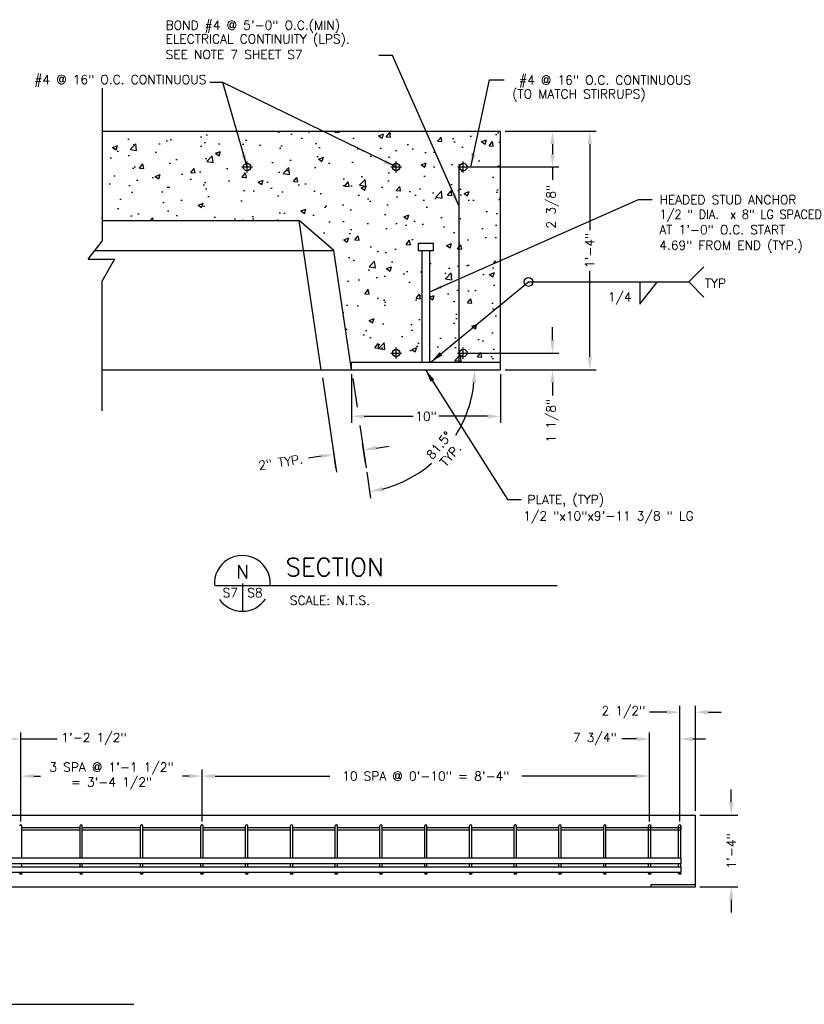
# Model space of a CAD drawing. Header units: inches. Extents: x 37.6 to 74.8, y -5.9 to 21.
# Tile 3 of 4: x 63.8 to 74.8, y -1.9 to 11.8. Entities that reach past the tile are written whole.
import ezdxf
from ezdxf.enums import TextEntityAlignment as Align

# ---------------------------------------------------------------- set-up
doc = ezdxf.new("R2010")
doc.units = ezdxf.units.IN
doc.header["$MEASUREMENT"] = 0
doc.layers.get('DEFPOINTS').update_dxf_attribs({"linetype": 'CONTINUOUS'})
for name, color, linetype in [('6', 7, 'CONTINUOUS'), ('9', 7, 'CONTINUOUS'), ('COM-DIMS', 2, 'CONTINUOUS'), ('COM-HATCH', 2, 'CONTINUOUS'), ('COM-SHORTBRK', 1, 'CONTINUOUS'), ('S-ANNO-TEXT-LW10', 2, 'CONTINUOUS'), ('S-ANNO-TEXT-LW20', 1, 'CONTINUOUS'), ('S-ANNO-TEXT-LW28', 7, 'CONTINUOUS'), ('S-PR-CONC-SECT', 4, 'CONTINUOUS'), ('S-PR-METAL-SECT', 4, 'CONTINUOUS'), ('S-PR-MISC-EQUIP', 2, 'CONTINUOUS'), ('S-PR-REINF', 13, 'CONTINUOUS')]:
    doc.layers.add(name, color=color, linetype=linetype)
doc.styles.add('SIMPLEX', font='simplex.shx')
doc.styles.get("Standard").update_dxf_attribs({"font": 'simplex.shx', "height": 0.2})
doc.dimstyles.new('DIM', dxfattribs={"dimtxt": 0.125, "dimasz": 0.18, "dimexe": 0.09, "dimexo": 0.0625, "dimgap": 0.05, "dimtad": 0, "dimdec": 0, "dimzin": 0, "dimdsep": 46, "dimlunit": 4, "dimtxsty": 'SIMPLEX', "dimcen": 0.09, "dimadec": 0, "dimazin": 0, "dimtfac": 1, "dimtdec": 0, "dimtofl": 0, "dimtmove": 0, "dimatfit": 3, "dimfxl": 0, "dimfrac": 1, "dimtolj": 1, "dimtzin": 0, "dimarcsym": 0})

# ---------------------------------------------------------------- blocks, each defined once
blk = doc.blocks.new('*D4')
at = {"layer": 'COM-DIMS', "color": 0, "lineweight": -2}
for p, q in [((70.571, 10.244), (71.324, 10.244)), ((71.234, 10.064), (71.234, 9.924)), ((70.05, 9.744), (71.324, 9.744)), ((71.234, 9.744), (71.234, 9.564))]:
    blk.add_line(p, q, dxfattribs=at)
at = {"layer": 'COM-DIMS', "color": 0}
for points in [[(71.204, 10.064), (71.264, 10.064), (71.234, 10.244)], [(71.204, 9.924), (71.264, 9.924), (71.234, 9.744)]]:
    blk.add_solid(points, dxfattribs=at)
at = {"layer": 'DEFPOINTS', "color": 0}
for p in [(70.508, 10.244, -0.003), (69.988, 9.744, -0.003), (71.234, 9.744)]:
    blk.add_point(p, dxfattribs=at)
at = {"layer": 'COM-DIMS', "color": 0, "insert": (71.234, 9.19), "char_height": 0.125, "attachment_point": 5, "rotation": 90, "style": 'SIMPLEX'}
blk.add_mtext('\\A1;2 3/8"', dxfattribs=at)
blk = doc.blocks.new('*D5')
at = {"layer": 'COM-DIMS', "color": 0, "lineweight": -2}
for p, q in [((70.571, 10.244), (71.845, 10.244)), ((71.755, 10.064), (71.755, 8.863)), ((71.755, 7.093), (71.755, 8.293)), ((70.571, 6.913), (71.845, 6.913))]:
    blk.add_line(p, q, dxfattribs=at)
at = {"layer": 'COM-DIMS', "color": 0}
for points in [[(71.725, 10.064), (71.785, 10.064), (71.755, 10.244)], [(71.725, 7.093), (71.785, 7.093), (71.755, 6.913)]]:
    blk.add_solid(points, dxfattribs=at)
at = {"layer": 'DEFPOINTS', "color": 0}
for p in [(70.508, 10.244, -0.003), (70.508, 6.913, -0.003), (71.755, 6.913)]:
    blk.add_point(p, dxfattribs=at)
at = {"layer": 'COM-DIMS', "color": 0, "insert": (71.755, 8.578), "char_height": 0.125, "attachment_point": 5, "rotation": 90, "style": 'SIMPLEX'}
blk.add_mtext('\\A1;1\'-4"', dxfattribs=at)
blk = doc.blocks.new('*D6')
at = {"layer": 'COM-DIMS', "color": 0, "lineweight": -2}
for p, q in [((71.234, 7.327), (71.234, 7.507)), ((70.05, 7.147), (71.324, 7.147)), ((70.571, 6.913), (71.324, 6.913)), ((71.234, 6.733), (71.234, 6.553))]:
    blk.add_line(p, q, dxfattribs=at)
at = {"layer": 'COM-DIMS', "color": 0}
for points in [[(71.204, 7.327), (71.264, 7.327), (71.234, 7.147)], [(71.204, 6.733), (71.264, 6.733), (71.234, 6.913)]]:
    blk.add_solid(points, dxfattribs=at)
at = {"layer": 'DEFPOINTS', "color": 0}
for p in [(69.988, 7.147, -0.003), (70.508, 6.913, -0.003), (71.234, 6.913)]:
    blk.add_point(p, dxfattribs=at)
at = {"layer": 'COM-DIMS', "color": 0, "insert": (71.234, 6.202), "char_height": 0.125, "attachment_point": 5, "rotation": 90, "style": 'SIMPLEX'}
blk.add_mtext('\\A1;1 1/8"', dxfattribs=at)
blk = doc.blocks.new('*D7')
at = {"layer": 'COM-DIMS', "color": 0, "lineweight": -2}
for p, q in [((68.426, 6.85), (68.426, 6.173)), ((70.508, 6.85), (70.508, 6.173)), ((68.606, 6.263), (69.287, 6.263)), ((70.328, 6.263), (69.648, 6.263))]:
    blk.add_line(p, q, dxfattribs=at)
at = {"layer": 'COM-DIMS', "color": 0}
for points in [[(68.606, 6.293), (68.606, 6.233), (68.426, 6.263)], [(70.328, 6.293), (70.328, 6.233), (70.508, 6.263)]]:
    blk.add_solid(points, dxfattribs=at)
at = {"layer": 'DEFPOINTS', "color": 0}
for p in [(68.426, 6.913, -0.003), (70.508, 6.913, -0.003), (70.508, 6.263)]:
    blk.add_point(p, dxfattribs=at)
at = {"layer": 'COM-DIMS', "color": 0, "insert": (69.467, 6.263), "char_height": 0.125, "attachment_point": 5, "style": 'SIMPLEX'}
blk.add_mtext('\\A1;10"', dxfattribs=at)
blk = doc.blocks.new('*D8')
at = {"layer": 'COM-DIMS', "color": 0, "lineweight": -2}
for p, q in [((68.21, 5.546), (68.169, 5.821)), ((68.621, 5.608), (68.58, 5.883)), ((68.772, 5.82), (68.95, 5.847)), ((68.004, 5.705), (67.826, 5.679))]:
    blk.add_line(p, q, dxfattribs=at)
at = {"layer": 'COM-DIMS', "color": 0}
for points in [[(68.767, 5.85), (68.776, 5.791), (68.594, 5.794)], [(67.999, 5.735), (68.008, 5.676), (68.182, 5.732)]]:
    blk.add_solid(points, dxfattribs=at)
at = {"layer": 'DEFPOINTS', "color": 0}
for p in [(68.182, 5.732), (68.631, 5.546, -0.003), (68.219, 5.484, -0.003)]:
    blk.add_point(p, dxfattribs=at)
at = {"layer": 'COM-DIMS', "color": 0, "insert": (67.438, 5.621), "char_height": 0.125, "attachment_point": 5, "rotation": 8.5039, "style": 'SIMPLEX'}
blk.add_mtext('\\A1;2" TYP.', dxfattribs=at)
blk = doc.blocks.new('*D9')
at = {"layer": 'COM-DIMS', "color": 0, "lineweight": -2}
blk.add_line((68.64, 5.484), (68.694, 5.122), dxfattribs=at)
for start, end in [(327.8842, 354.002), (284.4926, 310.6104)]:
    blk.add_arc((68.427, 6.913), 1.72, start, end, dxfattribs=at)
at = {"layer": 'COM-DIMS', "color": 0}
for points in [[(70.107, 6.734), (70.167, 6.731), (70.147, 6.913)], [(68.863, 5.218), (68.851, 5.276), (68.681, 5.211)]]:
    blk.add_solid(points, dxfattribs=at)
at = {"layer": 'DEFPOINTS', "color": 0}
for p in [(64.973, 6.913, -0.003), (70.508, 6.913, -0.003), (68.542, 6.137, -0.003), (68.631, 5.546, -0.003), (69.429, 5.515)]:
    blk.add_point(p, dxfattribs=at)
at = {"layer": 'COM-DIMS', "color": 0, "insert": (69.73, 5.79), "char_height": 0.125, "attachment_point": 5, "rotation": 49.2473, "style": 'SIMPLEX'}
blk.add_mtext('\\A1;81.5°\\PTYP.', dxfattribs=at)
blk = doc.blocks.new('*D37')
at = {"layer": 'COM-DIMS', "color": 0, "lineweight": -2}
for p, q in [((62.903, 0.608), (62.903, 1.848)), ((63.809, 0.608), (63.809, 1.848)), ((63.083, 1.758), (63.629, 1.758)), ((63.809, 1.758), (64.315, 1.758))]:
    blk.add_line(p, q, dxfattribs=at)
at = {"layer": 'COM-DIMS', "color": 0}
for points in [[(63.083, 1.788), (63.083, 1.728), (62.903, 1.758)], [(63.629, 1.788), (63.629, 1.728), (63.809, 1.758)]]:
    blk.add_solid(points, dxfattribs=at)
at = {"layer": 'DEFPOINTS', "color": 0}
for p in [(62.903, 1.758), (62.903, 0.546, -0.004), (63.809, 0.546, -0.004)]:
    blk.add_point(p, dxfattribs=at)
at = {"layer": 'COM-DIMS', "color": 0, "insert": (64.83, 1.758), "char_height": 0.125, "attachment_point": 5, "style": 'SIMPLEX'}
blk.add_mtext('\\A1;1\'-2 1/2"', dxfattribs=at)
blk = doc.blocks.new('*D38')
at = {"layer": 'COM-DIMS', "color": 0, "lineweight": -2}
for p, q in [((63.809, 0.608), (63.809, 1.33)), ((63.989, 1.24), (64.085, 1.24)), ((66.161, 1.24), (66.065, 1.24)), ((66.341, 0.608), (66.341, 1.33))]:
    blk.add_line(p, q, dxfattribs=at)
at = {"layer": 'COM-DIMS', "color": 0}
for points in [[(63.989, 1.27), (63.989, 1.21), (63.809, 1.24)], [(66.161, 1.27), (66.161, 1.21), (66.341, 1.24)]]:
    blk.add_solid(points, dxfattribs=at)
at = {"layer": 'DEFPOINTS', "color": 0}
for p in [(63.809, 1.24), (63.809, 0.546, -0.004), (66.341, 0.546, -0.004)]:
    blk.add_point(p, dxfattribs=at)
at = {"layer": 'COM-DIMS', "color": 0, "insert": (65.075, 1.24), "char_height": 0.125, "attachment_point": 5, "style": 'SIMPLEX'}
blk.add_mtext('\\A1;3 SPA @ 1\'-1 1/2"\\P= 3\'-4 1/2"', dxfattribs=at)
blk = doc.blocks.new('*D39')
at = {"layer": 'COM-DIMS', "color": 0, "lineweight": -2}
for p, q in [((73.012, 0.608), (73.012, 2.222)), ((73.231, 0.756), (73.231, 2.222)), ((72.832, 2.132), (72.587, 2.132)), ((73.411, 2.132), (73.591, 2.132))]:
    blk.add_line(p, q, dxfattribs=at)
at = {"layer": 'COM-DIMS', "color": 0}
for points in [[(72.832, 2.162), (72.832, 2.102), (73.012, 2.132)], [(73.411, 2.162), (73.411, 2.102), (73.231, 2.132)]]:
    blk.add_solid(points, dxfattribs=at)
at = {"layer": 'DEFPOINTS', "color": 0}
for p in [(73.231, 2.132), (73.231, 0.694, -0.004), (73.012, 0.546, -0.004)]:
    blk.add_point(p, dxfattribs=at)
at = {"layer": 'COM-DIMS', "color": 0, "insert": (72.224, 2.132), "char_height": 0.125, "attachment_point": 5, "style": 'SIMPLEX'}
blk.add_mtext('\\A1;2 1/2"', dxfattribs=at)
blk = doc.blocks.new('*D40')
at = {"layer": 'COM-DIMS', "color": 0, "lineweight": -2}
for p, q in [((72.589, 0.608), (72.589, 1.848)), ((73.012, 0.608), (73.012, 1.848)), ((72.409, 1.758), (72.2, 1.758)), ((73.192, 1.758), (73.372, 1.758))]:
    blk.add_line(p, q, dxfattribs=at)
at = {"layer": 'COM-DIMS', "color": 0}
for points in [[(72.409, 1.788), (72.409, 1.728), (72.589, 1.758)], [(73.192, 1.788), (73.192, 1.728), (73.012, 1.758)]]:
    blk.add_solid(points, dxfattribs=at)
at = {"layer": 'DEFPOINTS', "color": 0}
for p in [(73.012, 1.758), (72.589, 0.546, -0.004), (73.012, 0.546, -0.004)]:
    blk.add_point(p, dxfattribs=at)
at = {"layer": 'COM-DIMS', "color": 0, "insert": (71.825, 1.758), "char_height": 0.125, "attachment_point": 5, "style": 'SIMPLEX'}
blk.add_mtext('\\A1;7 3/4"', dxfattribs=at)
blk = doc.blocks.new('*D41')
at = {"layer": 'COM-DIMS', "color": 0, "lineweight": -2}
for p, q in [((66.341, 0.608), (66.341, 1.33)), ((66.521, 1.24), (68.126, 1.24)), ((72.409, 1.24), (70.804, 1.24)), ((72.589, 0.608), (72.589, 1.33))]:
    blk.add_line(p, q, dxfattribs=at)
at = {"layer": 'COM-DIMS', "color": 0}
for points in [[(66.521, 1.27), (66.521, 1.21), (66.341, 1.24)], [(72.409, 1.27), (72.409, 1.21), (72.589, 1.24)]]:
    blk.add_solid(points, dxfattribs=at)
at = {"layer": 'DEFPOINTS', "color": 0}
for p in [(72.589, 1.24), (66.341, 0.546, -0.004), (72.589, 0.546, -0.004)]:
    blk.add_point(p, dxfattribs=at)
at = {"layer": 'COM-DIMS', "color": 0, "insert": (69.465, 1.24), "char_height": 0.125, "attachment_point": 5, "style": 'SIMPLEX'}
blk.add_mtext('\\A1;10 SPA @ 0\'-10" = 8\'-4"', dxfattribs=at)
blk = doc.blocks.new('*D42')
at = {"layer": 'COM-DIMS', "color": 0, "lineweight": -2}
for p, q in [((73.73, 0.874), (73.73, 1.054)), ((73.293, 0.694), (73.82, 0.694)), ((73.293, -0.306), (73.82, -0.306)), ((73.73, -0.486), (73.73, -0.666))]:
    blk.add_line(p, q, dxfattribs=at)
at = {"layer": 'COM-DIMS', "color": 0}
for points in [[(73.7, 0.874), (73.76, 0.874), (73.73, 0.694)], [(73.7, -0.486), (73.76, -0.486), (73.73, -0.306)]]:
    blk.add_solid(points, dxfattribs=at)
at = {"layer": 'DEFPOINTS', "color": 0}
for p in [(73.231, 0.694, -0.004), (73.73, 0.694), (73.231, -0.306, -0.004)]:
    blk.add_point(p, dxfattribs=at)
at = {"layer": 'COM-DIMS', "color": 0, "insert": (73.73, 0.194), "char_height": 0.125, "attachment_point": 5, "rotation": 90, "style": 'SIMPLEX'}
blk.add_mtext('\\A1;1\'-4"', dxfattribs=at)

msp = doc.modelspace()

# ---------------------------------------------------------------- hatches: boundary and pattern name
at = {"layer": 'COM-HATCH'}
h = msp.add_hatch(dxfattribs=at)
h.set_pattern_fill('AR-CONC', color=256, scale=0.1, style=0)
h.set_pattern_definition([(50, (2.48236, -8.44335), (0.71726, -0.062752), [0.075, -0.825]), (355, (2.48236, -8.44335), (-0.138751, 0.752192), [0.06, -0.66]), (100.4514, (2.5421, -8.4486), (0.5785094, 0.6894395), [0.06374, -0.701142]), (46.1842, (2.4824, -8.24335), (1.067241, -0.165519), [0.1125, -1.2375]), (96.6356, (2.5713, -8.2571), (0.934663, 0.974118), [0.09561, -1.051713]), (351.1842, (2.4824, -8.2433), (0.934662, 0.974119), [0.09, -0.99]), (21, (2.58236, -8.29335), (0.596907, -0.402619), [0.075, -0.825]), (326, (2.58236, -8.29335), (0.243315, 0.72515), [0.06, -0.66]), (71.4514, (2.6321, -8.3269), (0.8402226, 0.3225305), [0.06374, -0.701142]), (37.5, (2.48236, -8.44335), (0.0121599, 0.3328939), [0, -0.652, 0, -0.67, 0, -0.6625]), (7.5, (2.48236, -8.44335), (0.2630695, 0.3944117), [0, -0.382, 0, -0.637, 0, -0.2525]), (327.5, (2.25936, -8.44335), (0.5338224, -0.0225549), [0, -0.25, 0, -0.78, 0, -1.035]), (317.5, (2.15936, -8.44335), (0.5831862, 0.100105), [0, -0.325, 0, -0.518, 0, -0.735])])
h.paths.add_polyline_path([(70.508, 10.244), (64.945, 10.244), (64.945, 8.995), (67.694, 8.995), (68.178, 8.578), (68.426, 6.913), (68.426, 7.017), (69.415, 7.017), (69.415, 8.578), (69.363, 8.578), (69.363, 8.682), (69.572, 8.682), (69.572, 8.578), (69.52, 8.578), (69.52, 7.017), (69.924, 7.017), (69.924, 7.147), (69.936, 7.147, -0.999687), (70.04, 7.147, -1.000313), (69.936, 7.147), (69.924, 7.147), (69.924, 7.017), (70.508, 7.017)])

# ---------------------------------------------------------------- linework, layer by layer
at = {"layer": '6'}
for p in [(66.969, 9.744, -0.003), (69.051, 9.744, -0.003), (69.988, 9.744, -0.003), (69.051, 7.147, -0.003), (69.988, 7.147, -0.003)]:
    msp.add_point(p, dxfattribs=at)
at = {"layer": '9'}
for p, q in [((66.969, 9.669, -0.003), (66.969, 9.819, -0.003)), ((69.051, 9.669, -0.003), (69.051, 9.819, -0.003)), ((69.988, 9.669, -0.003), (69.988, 9.819, -0.003)), ((66.894, 9.744, -0.003), (67.044, 9.744, -0.003)), ((68.976, 9.744, -0.003), (69.126, 9.744, -0.003)), ((69.913, 9.744, -0.003), (70.063, 9.744, -0.003)), ((69.914, 9.744, -0.003), (69.916, 9.744, -0.003)), ((69.051, 7.072, -0.003), (69.051, 7.222, -0.003)), ((69.988, 7.064, -0.003), (69.988, 7.225, -0.003)), ((69.988, 7.072, -0.003), (69.988, 7.222, -0.003)), ((68.976, 7.147, -0.003), (69.126, 7.147, -0.003)), ((69.909, 7.147, -0.003), (70.068, 7.147, -0.003)), ((69.913, 7.147, -0.003), (70.063, 7.147, -0.003)), ((68.022, 6.8, -0.003), (68.219, 5.484, -0.003)), ((68.445, 6.791, -0.003), (68.504, 6.392, -0.003)), ((68.542, 6.137, -0.003), (68.631, 5.546, -0.003))]:
    msp.add_line(p, q, dxfattribs=at)
at = {"layer": 'COM-DIMS'}
for p, q in [((69, 11.3, 2.343), (68.81, 11.3, 2.343)), ((70.356, 10.961, -0.003), (70.561, 10.961, -0.003)), ((72.434, 9.289, -0.003), (72.624, 9.289, -0.003)), ((73.136, 8.14, -0.003), (73.348, 8.352, -0.003)), ((70.899, 8.14, -0.003), (73.136, 8.14, -0.003)), ((72.456, 8.135, 1.169), (72.456, 7.827, 1.169)), ((72.456, 7.827, 1.169), (72.697, 8.135, 1.169)), ((73.136, 8.14, -0.003), (73.348, 7.928, -0.003)), ((70.605, 5.1, -0.003), (70.795, 5.1, -0.003))]:
    msp.add_line(p, q, dxfattribs=at)
msp.add_circle((70.899, 8.14, -0.003), 0.0623, dxfattribs=at)
at = {"layer": 'COM-SHORTBRK'}
for p, q in [((64.945, 10.845, -0.003), (64.945, 8.71, -0.003)), ((64.751, 8.457, -0.003), (64.945, 8.71, -0.003)), ((64.751, 8.457, -0.003), (65.116, 8.457, -0.003)), ((65.116, 8.457, -0.003), (64.945, 8.153, -0.003)), ((64.945, 6.34, -0.003), (64.945, 8.153, -0.003))]:
    msp.add_line(p, q, dxfattribs=at)
at = {"layer": 'S-ANNO-TEXT-LW20'}
for p, q in [((66.53, 3.9), (71.297, 3.9)), ((66.903, 3.931), (66.903, 3.543)), ((60.622, -1.946), (65.389, -1.946))]:
    msp.add_line(p, q, dxfattribs=at)
for start, end in [(355.5288, 184.5471), (215.059, 325.4854)]:
    msp.add_arc((66.903, 3.931), 0.39, start, end, dxfattribs=at)
at = {"layer": 'S-PR-CONC-SECT'}
for p, q in [((64.945, 10.244, -0.003), (70.508, 10.244, -0.003)), ((70.508, 6.913, -0.003), (70.508, 10.244, -0.003)), ((64.945, 8.995, -0.003), (67.694, 8.995, -0.003)), ((68.005, 6.913, -0.003), (67.694, 8.995, -0.003)), ((68.178, 8.578, -0.003), (67.694, 8.995, -0.003)), ((64.844, 8.578, -0.003), (68.178, 8.578, -0.003)), ((68.426, 6.913, -0.003), (68.178, 8.578, -0.003)), ((64.945, 6.913, -0.003), (70.508, 6.913, -0.003))]:
    msp.add_line(p, q, dxfattribs=at)
at = {"layer": 'S-PR-CONC-SECT', "linetype": 'Continuous'}
for p, q in [((53.481, 0.694, -0.004), (73.231, 0.694, -0.004)), ((73.231, -0.306, -0.004), (73.231, 0.694, -0.004)), ((53.481, -0.306, -0.004), (73.231, -0.306, -0.004))]:
    msp.add_line(p, q, dxfattribs=at)
at = {"layer": 'S-PR-CONC-SECT'}
for centre in [(66.969, 9.744, -0.003), (69.051, 9.744, -0.003), (69.988, 9.744, -0.003), (69.051, 7.147, -0.003), (69.988, 7.147, -0.003)]:
    msp.add_circle(centre, 0.0521, dxfattribs=at)
at = {"layer": 'S-PR-METAL-SECT'}
for p, q in [((69.363, 8.682, -0.003), (69.572, 8.682, -0.003)), ((69.363, 8.578, -0.003), (69.363, 8.682, -0.003)), ((69.572, 8.578, -0.003), (69.572, 8.682, -0.003)), ((69.363, 8.578, -0.003), (69.572, 8.578, -0.003)), ((69.415, 7.017, -0.003), (69.415, 8.578, -0.003)), ((69.52, 7.017, -0.003), (69.52, 8.578, -0.003)), ((68.426, 6.913, -0.003), (68.426, 7.017, -0.003)), ((68.426, 7.017, -0.003), (70.508, 7.017, -0.003))]:
    msp.add_line(p, q, dxfattribs=at)
at = {"layer": 'S-PR-METAL-SECT', "linetype": 'Continuous'}
for q in [(73.231, -0.275, -0.004), (72.606, -0.306, -0.004)]:
    msp.add_line((72.606, -0.275, -0.004), q, dxfattribs=at)
at = {"layer": 'S-PR-MISC-EQUIP'}
msp.add_line((69.924, 9.78, 2.343), (69.924, 7.019, 2.343), dxfattribs=at)
at = {"layer": 'S-PR-REINF', "linetype": 'Continuous'}
for p, q in [((63.808, 0.561, -0.004), (63.809, 0.561, -0.004)), ((64.652, 0.561, -0.004), (64.653, 0.561, -0.004)), ((65.496, 0.561, -0.004), (65.497, 0.561, -0.004)), ((66.339, 0.561, -0.004), (66.341, 0.561, -0.004)), ((66.964, 0.561, -0.004), (66.966, 0.561, -0.004)), ((67.589, 0.561, -0.004), (67.591, 0.561, -0.004)), ((68.214, 0.561, -0.004), (68.216, 0.561, -0.004)), ((68.839, 0.561, -0.004), (68.841, 0.561, -0.004)), ((69.464, 0.561, -0.004), (69.466, 0.561, -0.004)), ((70.089, 0.561, -0.004), (70.091, 0.561, -0.004)), ((70.714, 0.561, -0.004), (70.716, 0.561, -0.004)), ((71.339, 0.561, -0.004), (71.341, 0.561, -0.004)), ((71.964, 0.561, -0.004), (71.966, 0.561, -0.004)), ((72.589, 0.561, -0.004), (72.591, 0.561, -0.004)), ((73.011, 0.561, -0.004), (73.012, 0.561, -0.004)), ((63.824, 0.522, -0.004), (63.824, 0.546, -0.004)), ((63.824, 0.522, -0.004), (64.637, 0.522, -0.004)), ((63.824, 0.1, -0.004), (63.824, 0.522, -0.004)), ((63.824, 0.491, -0.004), (64.637, 0.491, -0.004)), ((64.637, 0.522, -0.004), (64.637, 0.546, -0.004)), ((64.637, 0.1, -0.004), (64.637, 0.522, -0.004)), ((64.668, 0.522, -0.004), (64.668, 0.546, -0.004)), ((64.668, 0.522, -0.004), (65.481, 0.522, -0.004)), ((64.668, 0.1, -0.004), (64.668, 0.522, -0.004)), ((64.668, 0.491, -0.004), (65.481, 0.491, -0.004)), ((65.481, 0.522, -0.004), (65.481, 0.546, -0.004)), ((65.481, 0.1, -0.004), (65.481, 0.522, -0.004)), ((65.512, 0.522, -0.004), (65.512, 0.546, -0.004)), ((65.512, 0.522, -0.004), (66.324, 0.522, -0.004)), ((65.512, 0.1, -0.004), (65.512, 0.522, -0.004)), ((65.512, 0.491, -0.004), (66.324, 0.491, -0.004)), ((66.324, 0.522, -0.004), (66.324, 0.546, -0.004)), ((66.324, 0.1, -0.004), (66.324, 0.522, -0.004)), ((66.356, 0.522, -0.004), (66.356, 0.546, -0.004)), ((66.356, 0.522, -0.004), (66.949, 0.522, -0.004)), ((66.356, 0.1, -0.004), (66.356, 0.522, -0.004)), ((66.356, 0.491, -0.004), (66.949, 0.491, -0.004)), ((66.949, 0.522, -0.004), (66.949, 0.546, -0.004)), ((66.949, 0.1, -0.004), (66.949, 0.522, -0.004)), ((66.981, 0.522, -0.004), (66.981, 0.546, -0.004)), ((66.981, 0.522, -0.004), (67.574, 0.522, -0.004)), ((66.981, 0.1, -0.004), (66.981, 0.522, -0.004)), ((66.981, 0.491, -0.004), (67.574, 0.491, -0.004)), ((67.574, 0.522, -0.004), (67.574, 0.546, -0.004)), ((67.574, 0.1, -0.004), (67.574, 0.522, -0.004)), ((67.606, 0.522, -0.004), (67.606, 0.546, -0.004)), ((67.606, 0.522, -0.004), (68.199, 0.522, -0.004)), ((67.606, 0.1, -0.004), (67.606, 0.522, -0.004)), ((67.606, 0.491, -0.004), (68.199, 0.491, -0.004)), ((68.199, 0.522, -0.004), (68.199, 0.546, -0.004)), ((68.199, 0.1, -0.004), (68.199, 0.522, -0.004)), ((68.231, 0.522, -0.004), (68.231, 0.546, -0.004)), ((68.231, 0.522, -0.004), (68.824, 0.522, -0.004)), ((68.231, 0.1, -0.004), (68.231, 0.522, -0.004)), ((68.231, 0.491, -0.004), (68.824, 0.491, -0.004)), ((68.824, 0.522, -0.004), (68.824, 0.546, -0.004)), ((68.824, 0.1, -0.004), (68.824, 0.522, -0.004)), ((68.856, 0.522, -0.004), (68.856, 0.546, -0.004)), ((68.856, 0.522, -0.004), (69.449, 0.522, -0.004)), ((68.856, 0.1, -0.004), (68.856, 0.522, -0.004)), ((68.856, 0.491, -0.004), (69.449, 0.491, -0.004)), ((69.449, 0.522, -0.004), (69.449, 0.546, -0.004)), ((69.449, 0.1, -0.004), (69.449, 0.522, -0.004)), ((69.481, 0.522, -0.004), (69.481, 0.546, -0.004)), ((69.481, 0.522, -0.004), (70.074, 0.522, -0.004)), ((69.481, 0.1, -0.004), (69.481, 0.522, -0.004)), ((69.481, 0.491, -0.004), (70.074, 0.491, -0.004)), ((70.074, 0.522, -0.004), (70.074, 0.546, -0.004)), ((70.074, 0.1, -0.004), (70.074, 0.522, -0.004)), ((70.106, 0.522, -0.004), (70.106, 0.546, -0.004)), ((70.106, 0.522, -0.004), (70.699, 0.522, -0.004)), ((70.106, 0.1, -0.004), (70.106, 0.522, -0.004)), ((70.106, 0.491, -0.004), (70.699, 0.491, -0.004)), ((70.699, 0.522, -0.004), (70.699, 0.546, -0.004)), ((70.699, 0.1, -0.004), (70.699, 0.522, -0.004)), ((70.731, 0.522, -0.004), (70.731, 0.546, -0.004)), ((70.731, 0.522, -0.004), (71.324, 0.522, -0.004)), ((70.731, 0.1, -0.004), (70.731, 0.522, -0.004)), ((70.731, 0.491, -0.004), (71.324, 0.491, -0.004)), ((71.324, 0.522, -0.004), (71.324, 0.546, -0.004)), ((71.324, 0.1, -0.004), (71.324, 0.522, -0.004)), ((71.356, 0.522, -0.004), (71.356, 0.546, -0.004)), ((71.356, 0.522, -0.004), (71.949, 0.522, -0.004)), ((71.356, 0.1, -0.004), (71.356, 0.522, -0.004)), ((71.356, 0.491, -0.004), (71.949, 0.491, -0.004)), ((71.949, 0.522, -0.004), (71.949, 0.546, -0.004)), ((71.949, 0.1, -0.004), (71.949, 0.522, -0.004)), ((71.981, 0.522, -0.004), (71.981, 0.546, -0.004)), ((71.981, 0.1, -0.004), (71.981, 0.522, -0.004)), ((71.981, 0.522, -0.004), (72.574, 0.522, -0.004)), ((71.981, 0.491, -0.004), (72.574, 0.491, -0.004)), ((72.402, 0.522, -0.004), (72.996, 0.522, -0.004)), ((72.402, 0.491, -0.004), (72.996, 0.491, -0.004)), ((72.574, 0.522, -0.004), (72.574, 0.546, -0.004)), ((72.574, 0.1, -0.004), (72.574, 0.522, -0.004)), ((72.606, 0.522, -0.004), (72.606, 0.546, -0.004)), ((72.606, 0.1, -0.004), (72.606, 0.522, -0.004)), ((72.606, 0.522, -0.004), (73.027, 0.522, -0.004)), ((72.606, 0.491, -0.004), (73.027, 0.491, -0.004)), ((72.996, 0.522, -0.004), (72.996, 0.546, -0.004)), ((72.996, 0.1, -0.004), (72.996, 0.522, -0.004)), ((73.027, 0.522, -0.004), (73.027, 0.546, -0.004)), ((73.027, 0.1, -0.004), (73.027, 0.522, -0.004)), ((73.027, 0.522, -0.004), (73.027, 0.491, -0.004)), ((53.684, 0.1, -0.004), (73.027, 0.1, -0.004)), ((53.684, 0.022, -0.004), (73.027, 0.022, -0.004)), ((63.824, -0.025, -0.004), (63.824, 0.022, -0.004)), ((64.637, -0.025, -0.004), (64.637, 0.022, -0.004)), ((64.668, -0.025, -0.004), (64.668, 0.022, -0.004)), ((65.481, -0.025, -0.004), (65.481, 0.022, -0.004)), ((65.512, -0.025, -0.004), (65.512, 0.022, -0.004)), ((66.324, -0.025, -0.004), (66.324, 0.022, -0.004)), ((66.356, -0.025, -0.004), (66.356, 0.022, -0.004)), ((66.949, -0.025, -0.004), (66.949, 0.022, -0.004)), ((66.981, -0.025, -0.004), (66.981, 0.022, -0.004)), ((67.574, -0.025, -0.004), (67.574, 0.022, -0.004)), ((67.606, -0.025, -0.004), (67.606, 0.022, -0.004)), ((68.199, -0.025, -0.004), (68.199, 0.022, -0.004)), ((68.231, -0.025, -0.004), (68.231, 0.022, -0.004)), ((68.824, -0.025, -0.004), (68.824, 0.022, -0.004)), ((68.856, -0.025, -0.004), (68.856, 0.022, -0.004)), ((69.449, -0.025, -0.004), (69.449, 0.022, -0.004)), ((69.481, -0.025, -0.004), (69.481, 0.022, -0.004)), ((70.074, -0.025, -0.004), (70.074, 0.022, -0.004)), ((70.106, -0.025, -0.004), (70.106, 0.022, -0.004)), ((70.699, -0.025, -0.004), (70.699, 0.022, -0.004)), ((70.731, -0.025, -0.004), (70.731, 0.022, -0.004)), ((71.324, -0.025, -0.004), (71.324, 0.022, -0.004)), ((71.356, -0.025, -0.004), (71.356, 0.022, -0.004)), ((71.949, -0.025, -0.004), (71.949, 0.022, -0.004)), ((71.981, -0.025, -0.004), (71.981, 0.022, -0.004)), ((72.574, -0.025, -0.004), (72.574, 0.022, -0.004)), ((72.606, -0.025, -0.004), (72.606, 0.022, -0.004)), ((72.996, -0.025, -0.004), (72.996, 0.022, -0.004)), ((73.027, 0.1, -0.004), (73.027, 0.022, -0.004)), ((73.027, -0.025, -0.004), (73.027, 0.022, -0.004)), ((53.684, -0.025, -0.004), (73.027, -0.025, -0.004)), ((53.684, -0.103, -0.004), (73.027, -0.103, -0.004)), ((63.824, -0.119, -0.004), (63.824, -0.103, -0.004)), ((64.637, -0.119, -0.004), (64.637, -0.103, -0.004)), ((64.668, -0.119, -0.004), (64.668, -0.103, -0.004)), ((65.481, -0.119, -0.004), (65.481, -0.103, -0.004)), ((65.512, -0.119, -0.004), (65.512, -0.103, -0.004)), ((66.324, -0.119, -0.004), (66.324, -0.103, -0.004)), ((66.356, -0.119, -0.004), (66.356, -0.103, -0.004)), ((66.949, -0.119, -0.004), (66.949, -0.103, -0.004)), ((66.981, -0.119, -0.004), (66.981, -0.103, -0.004)), ((67.574, -0.119, -0.004), (67.574, -0.103, -0.004)), ((67.606, -0.119, -0.004), (67.606, -0.103, -0.004)), ((68.199, -0.119, -0.004), (68.199, -0.103, -0.004)), ((68.231, -0.119, -0.004), (68.231, -0.103, -0.004)), ((68.824, -0.119, -0.004), (68.824, -0.103, -0.004)), ((68.856, -0.119, -0.004), (68.856, -0.103, -0.004)), ((69.449, -0.119, -0.004), (69.449, -0.103, -0.004)), ((69.481, -0.119, -0.004), (69.481, -0.103, -0.004)), ((70.074, -0.119, -0.004), (70.074, -0.103, -0.004)), ((70.106, -0.119, -0.004), (70.106, -0.103, -0.004)), ((70.699, -0.119, -0.004), (70.699, -0.103, -0.004)), ((70.731, -0.119, -0.004), (70.731, -0.103, -0.004)), ((71.324, -0.119, -0.004), (71.324, -0.103, -0.004)), ((71.356, -0.119, -0.004), (71.356, -0.103, -0.004)), ((71.949, -0.119, -0.004), (71.949, -0.103, -0.004)), ((71.981, -0.119, -0.004), (71.981, -0.103, -0.004)), ((72.574, -0.119, -0.004), (72.574, -0.103, -0.004)), ((72.606, -0.119, -0.004), (72.606, -0.103, -0.004)), ((72.996, -0.119, -0.004), (72.996, -0.103, -0.004)), ((73.027, -0.025, -0.004), (73.027, -0.103, -0.004)), ((73.027, -0.119, -0.004), (73.027, -0.103, -0.004))]:
    msp.add_line(p, q, dxfattribs=at)
for centre in [(63.809, -0.119, -0.004), (64.652, -0.119, -0.004), (65.496, -0.119, -0.004), (66.34, -0.119, -0.004), (66.965, -0.119, -0.004), (67.59, -0.119, -0.004), (68.215, -0.119, -0.004), (68.84, -0.119, -0.004), (69.465, -0.119, -0.004), (70.09, -0.119, -0.004), (70.715, -0.119, -0.004), (71.34, -0.119, -0.004), (71.965, -0.119, -0.004), (72.59, -0.119, -0.004), (73.012, -0.119, -0.004)]:
    msp.add_circle(centre, 0.0156, dxfattribs=at)
for centre, start, end in [((63.808, 0.546, -0.004), 90, 180), ((63.809, 0.546, -0.004), 0, 90), ((64.652, 0.546, -0.004), 90, 180), ((64.653, 0.546, -0.004), 0, 90), ((65.496, 0.546, -0.004), 90, 180), ((65.497, 0.546, -0.004), 0, 90), ((66.339, 0.546, -0.004), 90, 180), ((66.341, 0.546, -0.004), 0, 90), ((66.964, 0.546, -0.004), 90, 180), ((66.966, 0.546, -0.004), 0, 90), ((67.589, 0.546, -0.004), 90, 180), ((67.591, 0.546, -0.004), 0, 90), ((68.214, 0.546, -0.004), 90, 180), ((68.216, 0.546, -0.004), 0, 90), ((68.839, 0.546, -0.004), 90, 180), ((68.841, 0.546, -0.004), 0, 90), ((69.464, 0.546, -0.004), 90, 180), ((69.466, 0.546, -0.004), 0, 90), ((70.089, 0.546, -0.004), 90, 180), ((70.091, 0.546, -0.004), 0, 90), ((70.714, 0.546, -0.004), 90, 180), ((70.716, 0.546, -0.004), 0, 90), ((71.339, 0.546, -0.004), 90, 180), ((71.341, 0.546, -0.004), 0, 90), ((71.964, 0.546, -0.004), 90, 180), ((71.966, 0.546, -0.004), 0, 90), ((72.589, 0.546, -0.004), 90, 180), ((72.591, 0.546, -0.004), 0, 90), ((73.011, 0.546, -0.004), 90, 180), ((73.012, 0.546, -0.004), 0, 90)]:
    msp.add_arc(centre, 0.015, start, end, dxfattribs=at)
for p in [(72.606, 0.546, -0.004), (73.027, 0.546, -0.004), (73.027, 0.546, -0.004), (63.809, -0.119, -0.004), (64.652, -0.119, -0.004), (65.496, -0.119, -0.004), (66.34, -0.119, -0.004), (66.965, -0.119, -0.004), (67.59, -0.119, -0.004), (68.215, -0.119, -0.004), (68.84, -0.119, -0.004), (69.465, -0.119, -0.004), (70.09, -0.119, -0.004), (70.715, -0.119, -0.004), (71.34, -0.119, -0.004), (71.965, -0.119, -0.004), (72.59, -0.119, -0.004), (73.012, -0.119, -0.004)]:
    msp.add_point(p, dxfattribs=at)

# ---------------------------------------------------------------- texts
at = {"layer": 'COM-DIMS', "style": 'SIMPLEX'}
for s, p in [('BOND #4 @ 5\'-0" O.C.(MIN)', (65.831, 11.786, -0.003)), ('ELECTRICAL CONTINUITY (LPS).', (65.831, 11.594, -0.003)), ('SEE NOTE 7 SHEET S7', (65.831, 11.377, -0.003)), ('PLATE, (TYP)', (70.884, 5.164, -0.003)), (' 1/2 "x10"x9\'-11 3/8 " LG', (70.74, 4.935, -0.003))]:
    msp.add_text(s, height=0.125, dxfattribs=at).set_placement(p, align=Align.TOP_LEFT)
msp.add_text('#4 @ 16" O.C. CONTINUOUS', height=0.125, dxfattribs=at).set_placement((71.968, 10.895, -0.003), align=Align.CENTER)
for s, p in [('(TO MATCH STIRRUPS)', (70.671, 10.701, -0.003)), ('HEADED STUD ANCHOR ', (72.728, 9.224, -0.003)), ('1/2 " DIA.  x 8" LG SPACED ', (72.728, 9.02, -0.003)), ('AT 1\'-0" O.C. START', (72.726, 8.806, -0.003)), ('4.69" FROM END (TYP.)', (72.726, 8.589, -0.003))]:
    msp.add_text(s, height=0.125, dxfattribs=at).set_placement(p)
for s, p in [('TYP', (73.51, 8.121, -0.003)), (' 1/4 ', (72.173, 7.92, -0.003))]:
    msp.add_text(s, height=0.125, dxfattribs=at).set_placement(p, align=Align.MIDDLE)
at = {"layer": 'COM-DIMS', "insert": (66.399, 10.861, -0.003), "char_height": 0.125, "attachment_point": 9, "style": 'SIMPLEX'}
msp.add_mtext('#4 @ 16" O.C. CONTINUOUS', dxfattribs=at)
at = {"layer": 'S-ANNO-TEXT-LW10', "style": 'SIMPLEX'}
msp.add_text('S7', height=0.125, dxfattribs=at).set_placement((66.841, 3.738), align=Align.RIGHT)
for s, p in [('S8', (66.971, 3.738)), ('SCALE: N.T.S.', (67.566, 3.63))]:
    msp.add_text(s, height=0.125, dxfattribs=at).set_placement(p)
at = {"layer": 'S-ANNO-TEXT-LW28'}
msp.add_text('SECTION', height=0.25, dxfattribs=at).set_placement((67.507, 4.033))
msp.add_text('N', height=0.188, dxfattribs=at).set_placement((66.906, 3.998), align=Align.CENTER)

# ---------------------------------------------------------------- dimensions: what is measured, and where the dimension line sits
at = {"layer": 'COM-DIMS'}
for base, p1, p2, text, picture, middle in [((71.234, 9.744), (70.508, 10.244, -0.003), (69.988, 9.744, -0.003), '2 3/8"', '*D4', (71.234, 9.19)), ((71.234, 6.913, 0), (69.988, 7.147, -0.003), (70.508, 6.913, -0.003), '1 1/8"', '*D6', (71.234, 6.202, 0))]:
    dim = msp.add_linear_dim(base=base, p1=p1, p2=p2, angle=90, text=text, dimstyle='DIM', dxfattribs=at)
    dim.commit()
    dim.dimension.update_dxf_attribs({"geometry": picture, "text_midpoint": middle, "dimtype": 160})
for base, p1, p2, picture, middle in [((71.755, 6.913), (70.508, 10.244, -0.003), (70.508, 6.913, -0.003), '*D5', (71.755, 8.578)), ((73.73, 0.694), (73.231, -0.306, -0.004), (73.231, 0.694, -0.004), '*D42', (73.73, 0.194))]:
    dim = msp.add_linear_dim(base=base, p1=p1, p2=p2, angle=90, text='1\'-4"', dimstyle='DIM', dxfattribs=at)
    dim.commit()
    dim.dimension.update_dxf_attribs({"geometry": picture, "text_midpoint": middle})
dim = msp.add_angular_dim_2l(base=(69.429, 5.515), line1=((68.542, 6.137, -0.003), (68.631, 5.546, -0.003)), line2=((64.973, 6.913, -0.003), (70.508, 6.913, -0.003)), text='81.5°\\PTYP.', dimstyle='DIM', dxfattribs=at)
dim.commit()
dim.dimension.update_dxf_attribs({"geometry": '*D9', "text_midpoint": (69.73, 5.79)})
for base, p1, p2, text, picture, middle in [((70.508, 6.263), (68.426, 6.913, -0.003), (70.508, 6.913, -0.003), '10"', '*D7', (69.467, 6.263)), ((63.809, 1.24), (66.341, 0.546, -0.004), (63.809, 0.546, -0.004), '3 SPA @ 1\'-1 1/2"\\P= 3\'-4 1/2"', '*D38', (65.075, 1.24)), ((72.589, 1.24), (66.341, 0.546, -0.004), (72.589, 0.546, -0.004), '10 SPA @ 0\'-10" = 8\'-4"', '*D41', (69.465, 1.24))]:
    dim = msp.add_linear_dim(base=base, p1=p1, p2=p2, text=text, dimstyle='DIM', dxfattribs=at)
    dim.commit()
    dim.dimension.update_dxf_attribs({"geometry": picture, "text_midpoint": middle})
dim = msp.add_aligned_dim(p1=(68.631, 5.546, -0.003), p2=(68.219, 5.484, -0.003), distance=-0.251, text='2" TYP.', dimstyle='DIM', dxfattribs=at)
dim.commit()
dim.dimension.update_dxf_attribs({"geometry": '*D8', "text_midpoint": (67.438, 5.621)})
for base, p1, p2, text, picture, middle in [((73.231, 2.132), (73.012, 0.546, -0.004), (73.231, 0.694, -0.004), '2 1/2"', '*D39', (72.224, 2.132)), ((62.903, 1.758), (63.809, 0.546, -0.004), (62.903, 0.546, -0.004), '1\'-2 1/2"', '*D37', (64.83, 1.758)), ((73.012, 1.758), (72.589, 0.546, -0.004), (73.012, 0.546, -0.004), '7 3/4"', '*D40', (71.825, 1.758))]:
    dim = msp.add_linear_dim(base=base, p1=p1, p2=p2, text=text, dimstyle='DIM', dxfattribs=at)
    dim.commit()
    dim.dimension.update_dxf_attribs({"geometry": picture, "text_midpoint": middle, "dimtype": 160})

# ---------------------------------------------------------------- leaders
for points in [[(69.924, 9.205, 2.343), (69, 11.3, 2.343)], [(69.051, 9.744, -0.003), (66.629, 10.923, -0.003)], [(70.095, 9.744, -0.003), (70.356, 10.961, -0.003)], [(69.52, 8.002, -0.003), (72.434, 9.289, -0.003)], [(69.538, 7.022, -0.003), (70.899, 8.14, -0.003)]]:
    msp.add_leader(points, dimstyle='DIM', override={"dimgap": 0.05, "dimtad": 0}, dxfattribs=at)
at = {"layer": 'COM-DIMS', "annotation_type": 0, "has_hookline": 1, "hookline_direction": 1, "text_width": 2.655}
msp.add_leader([(66.969, 9.744, -0.003), (66.629, 10.923, -0.003), (66.449, 10.923, -0.003)], dimstyle='DIM', override={"dimgap": 0.05, "dimtad": 0}, dxfattribs=at)
at = {"layer": 'COM-DIMS'}
msp.add_leader([(69.46, 6.913, -0.003), (70.605, 5.1, -0.003)], dimstyle='DIM', dxfattribs=at)

doc.saveas('drawing.dxf')
